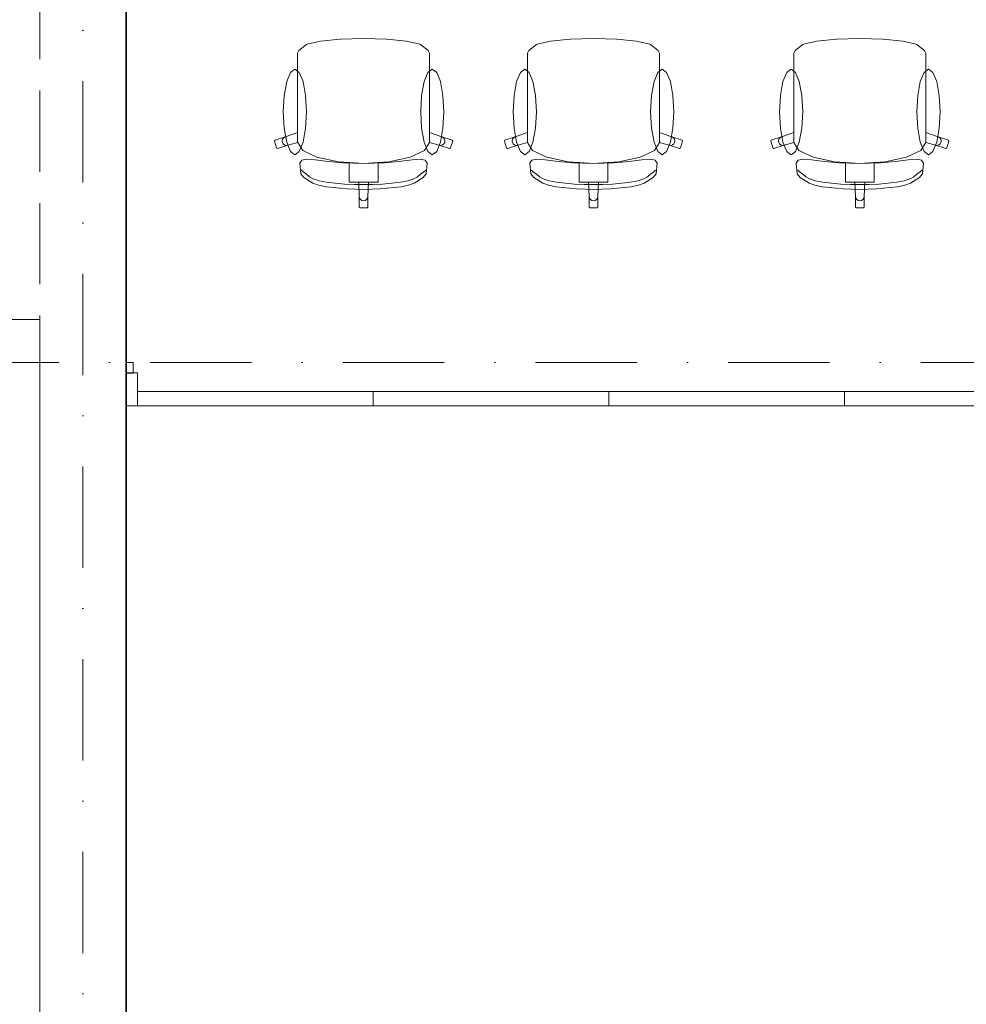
# Model space of a CAD drawing. Header units: millimetres. Extents: x -34676 to 172266, y 39940 to 476087.
# Tile 96 of 256: x 22798 to 26092, y 282290 to 285716. Entities that reach past the tile are written whole.
import ezdxf

# ---------------------------------------------------------------- set-up
doc = ezdxf.new("R2010")
doc.units = ezdxf.units.MM
doc.header["$MEASUREMENT"] = 0
doc.linetypes.add('Krawędzie ukryte', pattern=[3.912222, 2.822222, -1.09])
doc.linetypes.add('Kropki i Kreski', pattern=[6.702778, 3.527778, -1.763889, 0, -1.411111])
for name, color, linetype in [('#podkład', 252, 'Continuous'), ('Drzwi Archicad', 7, 'Continuous'), ('Konstrukcja - Siatka mod', 7, 'Continuous'), ('Konstrukcja - Stropy', 7, 'Continuous'), ('Konstrukcja - Ściany działowe', 7, 'Continuous'), ('Konstrukcja - Ściany zewnętrzne', 7, 'Continuous'), ('Wnętrze - Umeblowanie', 7, 'Continuous')]:
    doc.layers.add(name, color=color, linetype=linetype)

# ---------------------------------------------------------------- blocks, each defined once
blk = doc.blocks.new('UHYGFFFF')
at = {"layer": 'Drzwi Archicad', "color": 252, "linetype": 'Continuous', "lineweight": 13, "ltscale": 100}
for p, q in [((22777.6, 390662.6), (22802.6, 390662.6)), ((22802.6, 390627.6), (22802.6, 390662.6)), ((22777.6, 390512.6), (22777.6, 390627.6)), ((22777.6, 390627.6), (22817.6, 390627.6)), ((22777.6, 390537.6), (22777.6, 390627.6)), ((22777.6, 390537.6), (22777.6, 390627.6)), ((22817.6, 390627.6), (22817.6, 390512.6)), ((23637.6, 390562.6), (22817.6, 390562.6)), ((22817.6, 390562.6), (22817.6, 390512.6)), ((23637.6, 390512.6), (23637.6, 390562.6)), ((23637.6, 390512.6), (23637.6, 390562.6)), ((23637.6, 390562.6), (24457.6, 390562.6)), ((24457.6, 390562.6), (24457.6, 390512.6)), ((24457.6, 390512.6), (24457.6, 390562.6)), ((24457.6, 390562.6), (25277.6, 390562.6)), ((25277.6, 390562.6), (25277.6, 390512.6)), ((25277.6, 390512.6), (25277.6, 390562.6)), ((25277.6, 390562.6), (26097.6, 390562.6)), ((22777.6, 390512.6), (22777.6, 390537.6)), ((22777.6, 390512.6), (22777.6, 390537.6)), ((22817.6, 390512.6), (22777.6, 390512.6)), ((22817.6, 390512.6), (23637.6, 390512.6)), ((24457.6, 390512.6), (23637.6, 390512.6)), ((25277.6, 390512.6), (24457.6, 390512.6)), ((26097.6, 390512.6), (25277.6, 390512.6))]:
    blk.add_line(p, q, dxfattribs=at)
at = {"layer": 'Konstrukcja - Siatka mod', "color": 252, "linetype": 'Kropki i Kreski', "lineweight": 13, "ltscale": 100}
for p, q in [((22627.6, 381903.8), (22627.6, 398868.6)), ((20180, 390662.6), (49624.6, 390662.6))]:
    blk.add_line(p, q, dxfattribs=at)
at = {"layer": 'Konstrukcja - Stropy', "color": 252, "linetype": 'Continuous', "lineweight": 13, "ltscale": 100}
for p, q in [((22477.6, 390812.6), (19935.6, 390812.6)), ((22477.6, 382844.5), (22477.6, 390812.6))]:
    blk.add_line(p, q, dxfattribs=at)
at = {"layer": 'Konstrukcja - Stropy', "color": 252, "linetype": 'Continuous', "lineweight": 13, "ltscale": 100, "flags": 128}
blk.add_lwpolyline([(49317.6, 395762.6), (22777.6, 395762.6), (22777.6, 393161.4), (22777.6, 390344), (22777.6, 388030.6), (22777.6, 383282.6), (34297.6, 383282.6), (34297.6, 388332.6), (37597.6, 388332.6), (37597.6, 383282.6), (49317.6, 383282.6)], close=True, dxfattribs=at)
at = {"layer": 'Konstrukcja - Ściany działowe', "color": 252, "linetype": 'Continuous', "lineweight": 13, "ltscale": 100}
for p, q in [((22777.6, 390662.6), (22802.6, 390662.6)), ((22802.6, 390627.6), (22802.6, 390662.6)), ((22777.6, 390512.6), (22777.6, 390537.6))]:
    blk.add_line(p, q, dxfattribs=at)
at = {"layer": 'Konstrukcja - Ściany działowe', "color": 252, "linetype": 'Continuous', "lineweight": 35, "ltscale": 100}
for p in [(22777.6, 390637.6), (22777.6, 390537.6)]:
    blk.add_line(p, (22777.6, 390627.6), dxfattribs=at)
at = {"layer": 'Konstrukcja - Ściany działowe', "color": 252, "linetype": 'Continuous', "lineweight": 25, "ltscale": 100}
blk.add_line((22777.6, 390627.6), (22802.6, 390627.6), dxfattribs=at)
at = {"layer": 'Konstrukcja - Ściany zewnętrzne', "color": 252, "linetype": 'Krawędzie ukryte', "lineweight": 20, "ltscale": 100}
for p, q in [((22477.6, 395912.6), (22477.6, 383232.6)), ((22777.6, 383297.6), (22777.6, 395762.6))]:
    blk.add_line(p, q, dxfattribs=at)
at = {"layer": 'Konstrukcja - Ściany zewnętrzne', "color": 252, "linetype": 'Continuous', "lineweight": 35, "ltscale": 100}
blk.add_line((22777.6, 383030.6), (22777.6, 395762.6), dxfattribs=at)
at = {"layer": 'Wnętrze - Umeblowanie', "color": 252, "linetype": 'Continuous', "lineweight": 13, "ltscale": 100}
for p, q in [((23454.1, 391781.1), (23408.2, 391770.4)), ((23522.9, 391788.3), (23454.1, 391781.1)), ((23523.9, 391788.4), (23522.9, 391788.3)), ((23604, 391790.8), (23523.9, 391788.4)), ((23604, 391790.8), (23684, 391788.4)), ((23684, 391788.4), (23685.1, 391788.3)), ((23685.1, 391788.3), (23753.8, 391781.1)), ((23753.8, 391781.1), (23799.8, 391770.4)), ((24254.1, 391781.1), (24208.2, 391770.4)), ((24322.9, 391788.3), (24254.1, 391781.1)), ((24323.9, 391788.4), (24322.9, 391788.3)), ((24404, 391790.8), (24323.9, 391788.4)), ((24404, 391790.8), (24484, 391788.4)), ((24484, 391788.4), (24485.1, 391788.3)), ((24485.1, 391788.3), (24553.8, 391781.1)), ((24553.8, 391781.1), (24599.8, 391770.4)), ((25180.8, 391781.1), (25134.8, 391770.4)), ((25249.5, 391788.3), (25180.8, 391781.1)), ((25250.6, 391788.4), (25249.5, 391788.3)), ((25330.6, 391790.8), (25250.6, 391788.4)), ((25330.6, 391790.8), (25410.6, 391788.4)), ((25410.6, 391788.4), (25411.7, 391788.3)), ((25411.7, 391788.3), (25480.5, 391781.1)), ((25480.5, 391781.1), (25526.4, 391770.4)), ((23379.2, 391748.4), (23374.7, 391739.8)), ((23406, 391769.5), (23379.2, 391748.4)), ((23408.2, 391770.4), (23406, 391769.5)), ((23799.8, 391770.4), (23801.9, 391769.5)), ((23801.9, 391769.5), (23828.7, 391748.4)), ((23828.7, 391748.4), (23833.2, 391739.8)), ((24179.2, 391748.4), (24174.7, 391739.8)), ((24206, 391769.5), (24179.2, 391748.4)), ((24208.2, 391770.4), (24206, 391769.5)), ((24599.8, 391770.4), (24601.9, 391769.5)), ((24601.9, 391769.5), (24628.7, 391748.4)), ((24628.7, 391748.4), (24633.2, 391739.8)), ((25105.9, 391748.4), (25101.3, 391739.8)), ((25132.7, 391769.5), (25105.9, 391748.4)), ((25134.8, 391770.4), (25132.7, 391769.5)), ((25526.4, 391770.4), (25528.5, 391769.5)), ((25528.5, 391769.5), (25555.3, 391748.4)), ((25555.3, 391748.4), (25559.9, 391739.8)), ((23374.7, 391739.8), (23374.7, 391708.7)), ((23374.7, 391708.7), (23374.7, 391672.7)), ((23833.2, 391739.8), (23833.2, 391708.7)), ((23833.2, 391708.7), (23833.2, 391672.7)), ((24174.7, 391739.8), (24174.7, 391708.7)), ((24174.7, 391708.7), (24174.7, 391672.7)), ((24633.2, 391739.8), (24633.2, 391708.7)), ((24633.2, 391708.7), (24633.2, 391672.7)), ((25101.3, 391739.8), (25101.3, 391708.7)), ((25101.3, 391708.7), (25101.3, 391672.7)), ((25559.9, 391739.8), (25559.9, 391708.7)), ((25559.9, 391708.7), (25559.9, 391672.7)), ((23365, 391683.9), (23349.6, 391672.6)), ((23380.4, 391672.6), (23365, 391683.9)), ((23827.6, 391672.6), (23843, 391683.9)), ((23843, 391683.9), (23858.4, 391672.6)), ((24165, 391683.9), (24149.6, 391672.6)), ((24180.4, 391672.6), (24165, 391683.9)), ((24627.6, 391672.6), (24643, 391683.9)), ((24643, 391683.9), (24658.4, 391672.6)), ((23336.5, 391640.3), (23327.8, 391591.9)), ((23349.6, 391672.6), (23336.5, 391640.3)), ((23374.7, 391672.7), (23374.7, 391463.6)), ((23393.4, 391640.3), (23380.4, 391672.6)), ((23402.2, 391591.9), (23393.4, 391640.3)), ((23805.8, 391591.9), (23814.5, 391640.3)), ((23814.5, 391640.3), (23827.6, 391672.6)), ((23833.2, 391672.7), (23833.2, 391463.6)), ((23858.4, 391672.6), (23871.4, 391640.3)), ((23871.4, 391640.3), (23880.2, 391591.9)), ((24136.5, 391640.3), (24127.8, 391591.9)), ((24149.6, 391672.6), (24136.5, 391640.3)), ((24174.7, 391672.7), (24174.7, 391463.6)), ((24193.4, 391640.3), (24180.4, 391672.6)), ((24202.2, 391591.9), (24193.4, 391640.3)), ((24605.8, 391591.9), (24614.5, 391640.3)), ((24614.5, 391640.3), (24627.6, 391672.6)), ((24633.2, 391672.7), (24633.2, 391463.6)), ((24658.4, 391672.6), (24671.4, 391640.3)), ((24671.4, 391640.3), (24680.2, 391591.9)), ((25101.3, 391672.7), (25101.3, 391463.6)), ((25559.9, 391672.7), (25559.9, 391463.6)), ((23327.8, 391591.9), (23324.7, 391534.9)), ((23405.2, 391534.9), (23402.2, 391591.9)), ((23802.7, 391534.9), (23805.8, 391591.9)), ((23880.2, 391591.9), (23883.2, 391534.9)), ((24127.8, 391591.9), (24124.7, 391534.9)), ((24205.2, 391534.9), (24202.2, 391591.9)), ((24602.7, 391534.9), (24605.8, 391591.9)), ((24680.2, 391591.9), (24683.2, 391534.9)), ((23324.7, 391534.9), (23327.8, 391477.9)), ((23402.2, 391477.9), (23405.2, 391534.9)), ((23805.8, 391477.9), (23802.7, 391534.9)), ((23883.2, 391534.9), (23880.2, 391477.9)), ((24124.7, 391534.9), (24127.8, 391477.9)), ((24202.2, 391477.9), (24205.2, 391534.9)), ((24605.8, 391477.9), (24602.7, 391534.9)), ((24683.2, 391534.9), (24680.2, 391477.9)), ((23327.8, 391477.9), (23336.5, 391429.5)), ((23393.4, 391429.5), (23402.2, 391477.9)), ((23814.5, 391429.5), (23805.8, 391477.9)), ((23880.2, 391477.9), (23871.4, 391429.5)), ((24127.8, 391477.9), (24136.5, 391429.5)), ((24193.4, 391429.5), (24202.2, 391477.9)), ((24614.5, 391429.5), (24605.8, 391477.9)), ((24680.2, 391477.9), (24671.4, 391429.5)), ((23295.9, 391436.5), (23294, 391432.7)), ((23331.3, 391447.9), (23295.9, 391436.5)), ((23322.5, 391440.4), (23320.9, 391434.8)), ((23320.9, 391434.8), (23321.6, 391429)), ((23326.2, 391445), (23322.5, 391440.4)), ((23331.3, 391447.9), (23326.2, 391445)), ((23374.7, 391463.6), (23331.3, 391447.9)), ((23374.7, 391429.3), (23374.7, 391463.6)), ((23833.2, 391429.3), (23833.2, 391463.6)), ((23833.2, 391463.6), (23876.6, 391447.9)), ((23876.6, 391447.9), (23881.8, 391445)), ((23876.6, 391447.9), (23912, 391436.5)), ((23881.8, 391445), (23885.4, 391440.4)), ((23885.4, 391440.4), (23887, 391434.8)), ((23887, 391434.8), (23886.3, 391429)), ((23912, 391436.5), (23914, 391432.7)), ((24095.9, 391436.5), (24094, 391432.7)), ((24131.3, 391447.9), (24095.9, 391436.5)), ((24122.5, 391440.4), (24120.9, 391434.8)), ((24120.9, 391434.8), (24121.6, 391429)), ((24126.2, 391445), (24122.5, 391440.4)), ((24131.3, 391447.9), (24126.2, 391445)), ((24174.7, 391463.6), (24131.3, 391447.9)), ((24174.7, 391429.3), (24174.7, 391463.6)), ((24633.2, 391429.3), (24633.2, 391463.6)), ((24633.2, 391463.6), (24676.6, 391447.9)), ((24676.6, 391447.9), (24681.8, 391445)), ((24676.6, 391447.9), (24712, 391436.5)), ((24681.8, 391445), (24685.4, 391440.4)), ((24685.4, 391440.4), (24687, 391434.8)), ((24687, 391434.8), (24686.3, 391429)), ((24712, 391436.5), (24714, 391432.7)), ((25022.5, 391436.5), (25020.6, 391432.7)), ((25058, 391447.9), (25022.5, 391436.5)), ((25049.2, 391440.4), (25047.6, 391434.8)), ((25047.6, 391434.8), (25048.3, 391429)), ((25052.8, 391445), (25049.2, 391440.4)), ((25058, 391447.9), (25052.8, 391445)), ((25101.3, 391463.6), (25058, 391447.9)), ((25101.3, 391429.3), (25101.3, 391463.6)), ((25559.9, 391429.3), (25559.9, 391463.6)), ((25559.9, 391463.6), (25603.3, 391447.9)), ((25603.3, 391447.9), (25608.4, 391445)), ((25603.3, 391447.9), (25638.7, 391436.5)), ((25608.4, 391445), (25612, 391440.4)), ((25612, 391440.4), (25613.6, 391434.8)), ((25613.6, 391434.8), (25612.9, 391429)), ((25638.7, 391436.5), (25640.6, 391432.7)), ((23294, 391432.7), (23301.4, 391409.9)), ((23301.4, 391409.9), (23305.2, 391408)), ((23305.2, 391408), (23340.7, 391419.4)), ((23321.6, 391429), (23324.5, 391423.9)), ((23324.5, 391423.9), (23329.1, 391420.3)), ((23329.1, 391420.3), (23334.8, 391418.7)), ((23334.8, 391418.7), (23340.7, 391419.4)), ((23336.5, 391429.5), (23349.6, 391397.2)), ((23340.7, 391419.4), (23374.8, 391429.1)), ((23374.7, 391429.3), (23374.8, 391429.1)), ((23374.8, 391429.1), (23392.2, 391401.3)), ((23380.4, 391397.2), (23393.4, 391429.5)), ((23392.2, 391401.3), (23441.9, 391377.5)), ((23815.8, 391401.3), (23766.1, 391377.5)), ((23827.6, 391397.2), (23814.5, 391429.5)), ((23833.1, 391429.1), (23815.8, 391401.3)), ((23833.2, 391429.3), (23833.1, 391429.1)), ((23867.3, 391419.4), (23833.1, 391429.1)), ((23871.4, 391429.5), (23858.4, 391397.2)), ((23873.1, 391418.7), (23867.3, 391419.4)), ((23902.7, 391408), (23867.3, 391419.4)), ((23878.8, 391420.3), (23873.1, 391418.7)), ((23883.4, 391423.9), (23878.8, 391420.3)), ((23886.3, 391429), (23883.4, 391423.9)), ((23906.5, 391409.9), (23902.7, 391408)), ((23914, 391432.7), (23906.5, 391409.9)), ((24094, 391432.7), (24101.4, 391409.9)), ((24101.4, 391409.9), (24105.2, 391408)), ((24105.2, 391408), (24140.7, 391419.4)), ((24121.6, 391429), (24124.5, 391423.9)), ((24124.5, 391423.9), (24129.1, 391420.3)), ((24129.1, 391420.3), (24134.8, 391418.7)), ((24134.8, 391418.7), (24140.7, 391419.4)), ((24136.5, 391429.5), (24149.6, 391397.2)), ((24140.7, 391419.4), (24174.8, 391429.1)), ((24174.7, 391429.3), (24174.8, 391429.1)), ((24174.8, 391429.1), (24192.2, 391401.3)), ((24180.4, 391397.2), (24193.4, 391429.5)), ((24192.2, 391401.3), (24241.9, 391377.5)), ((24615.8, 391401.3), (24566.1, 391377.5)), ((24627.6, 391397.2), (24614.5, 391429.5)), ((24633.1, 391429.1), (24615.8, 391401.3)), ((24633.2, 391429.3), (24633.1, 391429.1)), ((24667.3, 391419.4), (24633.1, 391429.1)), ((24671.4, 391429.5), (24658.4, 391397.2)), ((24673.1, 391418.7), (24667.3, 391419.4)), ((24702.7, 391408), (24667.3, 391419.4)), ((24678.8, 391420.3), (24673.1, 391418.7)), ((24683.4, 391423.9), (24678.8, 391420.3)), ((24686.3, 391429), (24683.4, 391423.9)), ((24706.5, 391409.9), (24702.7, 391408)), ((24714, 391432.7), (24706.5, 391409.9)), ((25020.6, 391432.7), (25028.1, 391409.9)), ((25028.1, 391409.9), (25031.9, 391408)), ((25031.9, 391408), (25067.3, 391419.4)), ((25048.3, 391429), (25051.1, 391423.9)), ((25051.1, 391423.9), (25055.8, 391420.3)), ((25055.8, 391420.3), (25061.4, 391418.7)), ((25061.4, 391418.7), (25067.3, 391419.4)), ((25067.3, 391419.4), (25101.5, 391429.1)), ((25101.3, 391429.3), (25101.5, 391429.1)), ((25101.5, 391429.1), (25118.8, 391401.3)), ((25118.8, 391401.3), (25168.5, 391377.5)), ((25542.4, 391401.3), (25492.7, 391377.5)), ((25559.8, 391429.1), (25542.4, 391401.3)), ((25559.9, 391429.3), (25559.8, 391429.1)), ((25593.9, 391419.4), (25559.8, 391429.1)), ((25599.8, 391418.7), (25593.9, 391419.4)), ((25629.3, 391408), (25593.9, 391419.4)), ((25605.4, 391420.3), (25599.8, 391418.7)), ((25610.1, 391423.9), (25605.4, 391420.3)), ((25612.9, 391429), (25610.1, 391423.9)), ((25633.1, 391409.9), (25629.3, 391408)), ((25640.6, 391432.7), (25633.1, 391409.9)), ((23349.6, 391397.2), (23365, 391385.9)), ((23365, 391385.9), (23380.4, 391397.2)), ((23389.3, 391367.7), (23382.6, 391356.2)), ((23406.5, 391370.8), (23389.3, 391367.7)), ((23435.4, 391368.2), (23406.5, 391370.8)), ((23480.7, 391362.3), (23435.4, 391368.2)), ((23441.9, 391377.5), (23516.2, 391361.6)), ((23766.1, 391377.5), (23691.7, 391361.6)), ((23727.2, 391362.3), (23772.5, 391368.2)), ((23772.5, 391368.2), (23801.4, 391370.8)), ((23801.4, 391370.8), (23818.7, 391367.7)), ((23818.7, 391367.7), (23825.4, 391356.2)), ((23843, 391385.9), (23827.6, 391397.2)), ((23858.4, 391397.2), (23843, 391385.9)), ((24149.6, 391397.2), (24165, 391385.9)), ((24165, 391385.9), (24180.4, 391397.2)), ((24189.3, 391367.7), (24182.6, 391356.2)), ((24206.5, 391370.8), (24189.3, 391367.7)), ((24235.4, 391368.2), (24206.5, 391370.8)), ((24280.7, 391362.3), (24235.4, 391368.2)), ((24241.9, 391377.5), (24316.2, 391361.6)), ((24566.1, 391377.5), (24491.7, 391361.6)), ((24527.2, 391362.3), (24572.5, 391368.2)), ((24572.5, 391368.2), (24601.4, 391370.8)), ((24601.4, 391370.8), (24618.7, 391367.7)), ((24618.7, 391367.7), (24625.4, 391356.2)), ((24643, 391385.9), (24627.6, 391397.2)), ((24658.4, 391397.2), (24643, 391385.9)), ((25115.9, 391367.7), (25109.2, 391356.2)), ((25133.2, 391370.8), (25115.9, 391367.7)), ((25162.1, 391368.2), (25133.2, 391370.8)), ((25207.4, 391362.3), (25162.1, 391368.2)), ((25168.5, 391377.5), (25242.9, 391361.6)), ((25492.7, 391377.5), (25418.3, 391361.6)), ((25453.8, 391362.3), (25499.1, 391368.2)), ((25499.1, 391368.2), (25528.1, 391370.8)), ((25528.1, 391370.8), (25545.3, 391367.7)), ((25545.3, 391367.7), (25552, 391356.2)), ((23382.6, 391356.2), (23385.9, 391320.1)), ((23389, 391330.6), (23385.2, 391333.2)), ((23531.7, 391357.7), (23480.7, 391362.3)), ((23516.2, 391361.6), (23553.7, 391359.2)), ((23604, 391355.3), (23531.7, 391357.7)), ((23553.7, 391359.2), (23604, 391356)), ((23553.7, 391359.2), (23553.7, 391320.5)), ((23654.3, 391359.2), (23604, 391356)), ((23604, 391355.3), (23676.3, 391357.7)), ((23691.7, 391361.6), (23654.3, 391359.2)), ((23654.3, 391359.2), (23654.3, 391320.5)), ((23676.3, 391357.7), (23727.2, 391362.3)), ((23819, 391330.6), (23822.7, 391333.2)), ((23825.4, 391356.2), (23822.1, 391320.1)), ((24182.6, 391356.2), (24185.9, 391320.1)), ((24189, 391330.6), (24185.2, 391333.2)), ((24331.7, 391357.7), (24280.7, 391362.3)), ((24316.2, 391361.6), (24353.7, 391359.2)), ((24404, 391355.3), (24331.7, 391357.7)), ((24353.7, 391359.2), (24404, 391356)), ((24353.7, 391359.2), (24353.7, 391320.5)), ((24454.3, 391359.2), (24404, 391356)), ((24404, 391355.3), (24476.3, 391357.7)), ((24491.7, 391361.6), (24454.3, 391359.2)), ((24454.3, 391359.2), (24454.3, 391320.5)), ((24476.3, 391357.7), (24527.2, 391362.3)), ((24619, 391330.6), (24622.7, 391333.2)), ((24625.4, 391356.2), (24622.1, 391320.1)), ((25109.2, 391356.2), (25112.5, 391320.1)), ((25115.6, 391330.6), (25111.8, 391333.2)), ((25258.3, 391357.7), (25207.4, 391362.3)), ((25242.9, 391361.6), (25280.3, 391359.2)), ((25330.6, 391355.3), (25258.3, 391357.7)), ((25280.3, 391359.2), (25330.6, 391356)), ((25280.3, 391359.2), (25280.3, 391320.5)), ((25380.9, 391359.2), (25330.6, 391356)), ((25330.6, 391355.3), (25402.9, 391357.7)), ((25418.3, 391361.6), (25380.9, 391359.2)), ((25380.9, 391359.2), (25380.9, 391320.5)), ((25402.9, 391357.7), (25453.8, 391362.3)), ((25545.6, 391330.6), (25549.4, 391333.2)), ((25552, 391356.2), (25548.7, 391320.1)), ((23385.9, 391320.1), (23396.4, 391306.9)), ((23395.2, 391325.5), (23389, 391330.6)), ((23404.2, 391319.3), (23395.2, 391325.5)), ((23396.4, 391306.9), (23427.4, 391286.8)), ((23416, 391309.3), (23404.2, 391319.3)), ((23429.1, 391301.6), (23416, 391309.3)), ((23449.5, 391295.3), (23429.1, 391301.6)), ((23553.7, 391320.5), (23553.7, 391290.6)), ((23654.3, 391320.5), (23654.3, 391290.6)), ((23758.4, 391295.3), (23778.8, 391301.6)), ((23778.8, 391301.6), (23792, 391309.3)), ((23811.5, 391306.9), (23780.5, 391286.8)), ((23792, 391309.3), (23803.7, 391319.3)), ((23803.7, 391319.3), (23812.7, 391325.5)), ((23822.1, 391320.1), (23811.5, 391306.9)), ((23812.7, 391325.5), (23819, 391330.6)), ((24185.9, 391320.1), (24196.4, 391306.9)), ((24195.2, 391325.5), (24189, 391330.6)), ((24204.2, 391319.3), (24195.2, 391325.5)), ((24196.4, 391306.9), (24227.4, 391286.8)), ((24216, 391309.3), (24204.2, 391319.3)), ((24229.1, 391301.6), (24216, 391309.3)), ((24249.5, 391295.3), (24229.1, 391301.6)), ((24353.7, 391320.5), (24353.7, 391290.6)), ((24454.3, 391320.5), (24454.3, 391290.6)), ((24558.4, 391295.3), (24578.8, 391301.6)), ((24578.8, 391301.6), (24592, 391309.3)), ((24611.5, 391306.9), (24580.5, 391286.8)), ((24592, 391309.3), (24603.7, 391319.3)), ((24603.7, 391319.3), (24612.7, 391325.5)), ((24622.1, 391320.1), (24611.5, 391306.9)), ((24612.7, 391325.5), (24619, 391330.6)), ((25112.5, 391320.1), (25123, 391306.9)), ((25121.8, 391325.5), (25115.6, 391330.6)), ((25130.9, 391319.3), (25121.8, 391325.5)), ((25123, 391306.9), (25154.1, 391286.8)), ((25142.6, 391309.3), (25130.9, 391319.3)), ((25155.8, 391301.6), (25142.6, 391309.3)), ((25176.1, 391295.3), (25155.8, 391301.6)), ((25280.3, 391320.5), (25280.3, 391290.6)), ((25380.9, 391320.5), (25380.9, 391290.6)), ((25485.1, 391295.3), (25505.4, 391301.6)), ((25505.4, 391301.6), (25518.6, 391309.3)), ((25538.2, 391306.9), (25507.1, 391286.8)), ((25518.6, 391309.3), (25530.3, 391319.3)), ((25530.3, 391319.3), (25539.4, 391325.5)), ((25548.7, 391320.1), (25538.2, 391306.9)), ((25539.4, 391325.5), (25545.6, 391330.6)), ((23427.4, 391286.8), (23447.4, 391279.6)), ((23447.4, 391279.6), (23473.3, 391274.8)), ((23475.4, 391290.4), (23449.5, 391295.3)), ((23473.3, 391274.8), (23546.5, 391267.8)), ((23505.4, 391286.7), (23475.4, 391290.4)), ((23537.9, 391284.1), (23505.4, 391286.7)), ((23571.2, 391282.7), (23537.9, 391284.1)), ((23546.5, 391267.8), (23604, 391265.6)), ((23553.7, 391290.6), (23587.1, 391290.6)), ((23604, 391282.2), (23571.2, 391282.7)), ((23587.1, 391290.6), (23604, 391290.6)), ((23587.1, 391290.6), (23588.9, 391240.7)), ((23620.9, 391290.6), (23604, 391290.6)), ((23604, 391282.2), (23636.7, 391282.7)), ((23661.5, 391267.8), (23604, 391265.6)), ((23620.9, 391290.6), (23619.1, 391240.7)), ((23654.3, 391290.6), (23620.9, 391290.6)), ((23636.7, 391282.7), (23670.1, 391284.1)), ((23734.7, 391274.8), (23661.5, 391267.8)), ((23670.1, 391284.1), (23702.5, 391286.7)), ((23702.5, 391286.7), (23732.5, 391290.4)), ((23732.5, 391290.4), (23758.4, 391295.3)), ((23760.6, 391279.6), (23734.7, 391274.8)), ((23780.5, 391286.8), (23760.6, 391279.6)), ((24227.4, 391286.8), (24247.4, 391279.6)), ((24247.4, 391279.6), (24273.3, 391274.8)), ((24275.4, 391290.4), (24249.5, 391295.3)), ((24273.3, 391274.8), (24346.5, 391267.8)), ((24305.4, 391286.7), (24275.4, 391290.4)), ((24337.9, 391284.1), (24305.4, 391286.7)), ((24371.2, 391282.7), (24337.9, 391284.1)), ((24346.5, 391267.8), (24404, 391265.6)), ((24353.7, 391290.6), (24387.1, 391290.6)), ((24404, 391282.2), (24371.2, 391282.7)), ((24387.1, 391290.6), (24404, 391290.6)), ((24387.1, 391290.6), (24388.9, 391240.7)), ((24420.9, 391290.6), (24404, 391290.6)), ((24404, 391282.2), (24436.7, 391282.7)), ((24461.5, 391267.8), (24404, 391265.6)), ((24420.9, 391290.6), (24419.1, 391240.7)), ((24454.3, 391290.6), (24420.9, 391290.6)), ((24436.7, 391282.7), (24470.1, 391284.1)), ((24534.7, 391274.8), (24461.5, 391267.8)), ((24470.1, 391284.1), (24502.5, 391286.7)), ((24502.5, 391286.7), (24532.5, 391290.4)), ((24532.5, 391290.4), (24558.4, 391295.3)), ((24560.6, 391279.6), (24534.7, 391274.8)), ((24580.5, 391286.8), (24560.6, 391279.6)), ((25154.1, 391286.8), (25174, 391279.6)), ((25174, 391279.6), (25199.9, 391274.8)), ((25202.1, 391290.4), (25176.1, 391295.3)), ((25199.9, 391274.8), (25273.1, 391267.8)), ((25232.1, 391286.7), (25202.1, 391290.4)), ((25264.5, 391284.1), (25232.1, 391286.7)), ((25297.9, 391282.7), (25264.5, 391284.1)), ((25273.1, 391267.8), (25330.6, 391265.6)), ((25280.3, 391290.6), (25313.7, 391290.6)), ((25330.6, 391282.2), (25297.9, 391282.7)), ((25313.7, 391290.6), (25330.6, 391290.6)), ((25313.7, 391290.6), (25315.5, 391240.7)), ((25347.5, 391290.6), (25330.6, 391290.6)), ((25330.6, 391282.2), (25363.3, 391282.7)), ((25388.1, 391267.8), (25330.6, 391265.6)), ((25347.5, 391290.6), (25345.7, 391240.7)), ((25380.9, 391290.6), (25347.5, 391290.6)), ((25363.3, 391282.7), (25396.7, 391284.1)), ((25461.3, 391274.8), (25388.1, 391267.8)), ((25396.7, 391284.1), (25429.1, 391286.7)), ((25429.1, 391286.7), (25459.1, 391290.4)), ((25459.1, 391290.4), (25485.1, 391295.3)), ((25487.2, 391279.6), (25461.3, 391274.8)), ((25507.1, 391286.8), (25487.2, 391279.6)), ((23588.9, 391240.7), (23590, 391235)), ((23588.9, 391240.7), (23588.9, 391203.8)), ((23590, 391235), (23593.3, 391230.1)), ((23593.3, 391230.1), (23598.2, 391226.9)), ((23614.6, 391230.1), (23609.7, 391226.9)), ((23617.9, 391235), (23614.6, 391230.1)), ((23619.1, 391240.7), (23617.9, 391235)), ((23619.1, 391240.7), (23619.1, 391203.8)), ((24388.9, 391240.7), (24390, 391235)), ((24388.9, 391240.7), (24388.9, 391203.8)), ((24390, 391235), (24393.3, 391230.1)), ((24393.3, 391230.1), (24398.2, 391226.9)), ((24414.6, 391230.1), (24409.7, 391226.9)), ((24417.9, 391235), (24414.6, 391230.1)), ((24419.1, 391240.7), (24417.9, 391235)), ((24419.1, 391240.7), (24419.1, 391203.8)), ((25315.5, 391240.7), (25316.7, 391235)), ((25315.5, 391240.7), (25315.5, 391203.8)), ((25316.7, 391235), (25319.9, 391230.1)), ((25319.9, 391230.1), (25324.8, 391226.9)), ((25341.3, 391230.1), (25336.4, 391226.9)), ((25344.6, 391235), (25341.3, 391230.1)), ((25345.7, 391240.7), (25344.6, 391235)), ((25345.7, 391240.7), (25345.7, 391203.8)), ((23588.9, 391203.8), (23591.9, 391200.8)), ((23591.9, 391200.8), (23604, 391200.8)), ((23598.2, 391226.9), (23604, 391225.8)), ((23609.7, 391226.9), (23604, 391225.8)), ((23616, 391200.8), (23604, 391200.8)), ((23619.1, 391203.8), (23616, 391200.8)), ((24388.9, 391203.8), (24391.9, 391200.8)), ((24391.9, 391200.8), (24404, 391200.8)), ((24398.2, 391226.9), (24404, 391225.8)), ((24409.7, 391226.9), (24404, 391225.8)), ((24416, 391200.8), (24404, 391200.8)), ((24419.1, 391203.8), (24416, 391200.8)), ((25315.5, 391203.8), (25318.5, 391200.8)), ((25318.5, 391200.8), (25330.6, 391200.8)), ((25324.8, 391226.9), (25330.6, 391225.8)), ((25336.4, 391226.9), (25330.6, 391225.8)), ((25342.7, 391200.8), (25330.6, 391200.8)), ((25345.7, 391203.8), (25342.7, 391200.8))]:
    blk.add_line(p, q, dxfattribs=at)
at = {"layer": 'Wnętrze - Umeblowanie', "color": 252, "linetype": 'Continuous', "lineweight": 13, "ltscale": 100, "flags": 128}
for points in [[(25051.3, 391534.9), (25054.4, 391477.9), (25063.1, 391429.5), (25076.2, 391397.2), (25091.6, 391385.9), (25107, 391397.2), (25120.1, 391429.5), (25128.8, 391477.9), (25131.9, 391534.9), (25128.8, 391591.9), (25120.1, 391640.3), (25107, 391672.6), (25091.6, 391683.9), (25076.2, 391672.6), (25063.1, 391640.3), (25054.4, 391591.9)], [(25609.9, 391534.9), (25606.8, 391477.9), (25598.1, 391429.5), (25585, 391397.2), (25569.6, 391385.9), (25554.2, 391397.2), (25541.1, 391429.5), (25532.4, 391477.9), (25529.4, 391534.9), (25532.4, 391591.9), (25541.1, 391640.3), (25554.2, 391672.6), (25569.6, 391683.9), (25585, 391672.6), (25598.1, 391640.3), (25606.8, 391591.9)]]:
    blk.add_lwpolyline(points, close=True, dxfattribs=at)

msp = doc.modelspace()

# ---------------------------------------------------------------- block references
at = {"layer": '#podkład'}
msp.add_blockref('UHYGFFFF', (390.9, -106139.9), dxfattribs=at)

doc.saveas('drawing.dxf')
